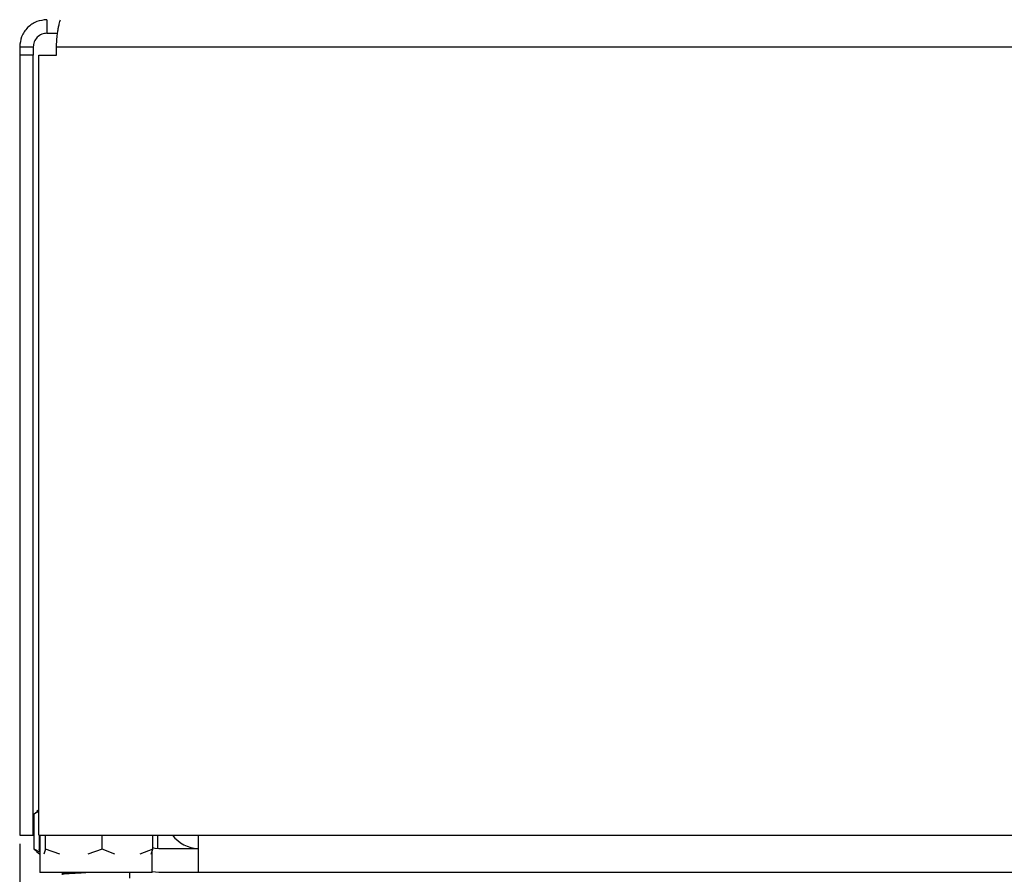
# Model space of a CAD drawing. Header units: millimetres. Extents: x 20 to 19631, y 28 to 16288.
# Tile 15 of 124: x 5260 to 5550, y 1814 to 2065. Entities that reach past the tile are written whole.
import ezdxf

# ---------------------------------------------------------------- set-up
doc = ezdxf.new("R2010")
doc.units = ezdxf.units.MM
doc.header["$LTSCALE"] = 2
doc.layers.add('COMPONENT_GEOMETRY', color=7, linetype='Continuous')
doc.styles.add('SLDTEXTSTYLE0', font='TXT', dxfattribs={"width": 0.75})
doc.dimstyles.new('SLDDIMSTYLE1', dxfattribs={"dimtxt": 100, "dimasz": 6.604, "dimexe": 0, "dimexo": 0.0625, "dimgap": 25, "dimtad": 0, "dimtih": 1, "dimtoh": 1, "dimdec": 1, "dimrnd": 1e-09, "dimzin": 12, "dimdsep": 46, "dimtxsty": 'SLDTEXTSTYLE0', "dimsah": 1, "dimcen": 0.09, "dimadec": 0, "dimazin": 3, "dimtfac": 1, "dimtdec": 1, "dimtofl": 0, "dimtmove": 0, "dimatfit": 3, "dimfxl": 1, "dimfrac": 2, "dimtolj": 1, "dimtzin": 12, "dimarcsym": 0})

# ---------------------------------------------------------------- blocks, each defined once
blk = doc.blocks.new('_D_3')
at = {"layer": 'COMPONENT_GEOMETRY', "color": 7}
for p, q in [((5259.93, 1822.95), (5259.93, 1411.64)), ((7075.93, 1822.95), (7075.93, 1411.64)), ((5930.92, 1562.02), (5900.45, 1562.02)), ((5900.45, 1562.02), (5900.45, 1403.27)), ((6404.95, 1562.02), (6435.42, 1562.02)), ((6435.42, 1562.02), (6435.42, 1403.27)), ((5259.93, 1417.99), (5849.7, 1417.99)), ((7075.93, 1417.99), (6486.17, 1417.99)), ((5900.45, 1403.27), (5930.92, 1403.27)), ((6435.42, 1403.27), (6404.95, 1403.27))]:
    blk.add_line(p, q, dxfattribs=at)
for points in [[(5259.93, 1417.99), (5266.54, 1416.98), (5266.54, 1419.01)], [(7075.93, 1417.99), (7069.33, 1419.01), (7069.33, 1416.98)]]:
    blk.add_solid(points, dxfattribs=at)
at = {"layer": 'COMPONENT_GEOMETRY', "color": 7, "char_height": 100, "attachment_point": 1, "style": 'SLDTEXTSTYLE0'}
for s, insert in [('2\'11.75"', (5930.92, 1532.18)), ('908mm', (5932.1, 1382.56))]:
    blk.add_mtext(s, dxfattribs=dict(at, insert=insert))

msp = doc.modelspace()

# ---------------------------------------------------------------- linework, layer by layer
at = {"color": 7, "linetype": 'Continuous', "lineweight": 25}
for p, q in [((5267.93, 2065.49), (5267.93, 2061.49)), ((5267.93, 2061.49), (5271.08, 2061.49)), ((5259.93, 2057.49), (5263.93, 2057.49)), ((5259.93, 2057.49), (5259.93, 2055.09)), ((5263.93, 2057.49), (5263.93, 2055.09)), ((5270.76, 2057.49), (7065.1, 2057.49)), ((5270.76, 2055.09), (5270.76, 2057.49)), ((5259.93, 2055.09), (5259.93, 1825.49)), ((5263.93, 2055.09), (5259.93, 2055.09)), ((5263.93, 1825.49), (5263.93, 2055.09)), ((5265.56, 1825.49), (5265.56, 2055.09)), ((5265.56, 2055.09), (5270.76, 2055.09)), ((5265.56, 1832.5), (5264.15, 1831.76)), ((5264.15, 1831.76), (5265, 1832.39)), ((5264.15, 1821.35), (5264.15, 1831.76)), ((5265.56, 1832.93), (5264.95, 1832.46)), ((5259.93, 1825.49), (5263.93, 1825.49)), ((5265.56, 1825.49), (7070.3, 1825.49)), ((5265.7, 1825.49), (5265.7, 1821.35)), ((5265.89, 1825.49), (5265.89, 1814.49)), ((5267.49, 1821.35), (5267.49, 1825.49)), ((5284.19, 1821.35), (5284.19, 1825.49)), ((5299.09, 1821.35), (5299.09, 1825.49)), ((5300.63, 1821.5), (5300.63, 1825.49)), ((5312.43, 1825.49), (5312.43, 1814.49)), ((5264.15, 1821.35), (5264.96, 1820.75)), ((5266.01, 1820.38), (5264.15, 1821.35)), ((5264.91, 1820.68), (5265.89, 1819.92)), ((5265.89, 1820.74), (5265.7, 1821.35)), ((5267.49, 1821.35), (5267.03, 1819.93)), ((5271.74, 1819.93), (5267.49, 1821.35)), ((5284.19, 1821.35), (5279.94, 1819.93)), ((5287.98, 1819.93), (5284.19, 1821.35)), ((5299.09, 1821.35), (5295.3, 1819.93)), ((5298.63, 1819.93), (5299.09, 1821.35)), ((5298.89, 1814.49), (5298.89, 1820.74)), ((5312.43, 1821.49), (5300.93, 1821.49)), ((5298.89, 1814.49), (5265.89, 1814.49)), ((5272.39, 1814.49), (5272.39, 1814.13)), ((5292.39, 1812.82), (5292.39, 1814.49)), ((5300.93, 1814.49), (5298.89, 1814.65)), ((5312.43, 1814.49), (5300.93, 1814.49)), ((7023.43, 1814.49), (5312.43, 1814.49))]:
    msp.add_line(p, q, dxfattribs=at)
at = {"color": 7, "linetype": 'Continuous', "lineweight": 25, "flags": 128}
msp.add_lwpolyline([(5300.93, 1821.49), (5299.76, 1821.61), (5299.09, 1821.78)], dxfattribs=at)
at = {"color": 7, "linetype": 'Continuous', "lineweight": 25}
msp.add_arc((5312.93, 1831.49), 10, 216.8699, 267.134, dxfattribs=at)
for points, knots in [([(5267.93, 2065.49), (5266.92, 2065.38), (5265.36, 2065.21), (5263.5, 2064.21), (5262.24, 2063.19), (5261.21, 2061.92), (5260.21, 2060.07), (5260.04, 2058.51), (5259.93, 2057.49)], [0, 0, 0, 0, 0.2411651, 0.3695163, 0.5, 0.6304837, 0.7588349, 1, 1, 1, 1]), ([(5270.76, 2057.49), (5270.8, 2058.51), (5270.87, 2060.07), (5271.13, 2061.92), (5271.35, 2063.19), (5271.56, 2064.21), (5271.82, 2065.21), (5271.89, 2065.38), (5271.93, 2065.49)], [0, 0, 0, 0, 0.241165, 0.369516, 0.5, 0.630484, 0.758835, 1, 1, 1, 1]), ([(5267.93, 2061.49), (5267.68, 2061.48), (5267.17, 2061.45), (5266.16, 2061.14), (5265.03, 2060.4), (5264.28, 2059.26), (5263.98, 2058.25), (5263.95, 2057.74), (5263.93, 2057.49)], [0, 0, 0, 0, 0.1166597, 0.2403658, 0.5, 0.7596342, 0.8833403, 1, 1, 1, 1]), ([(5277.58, 1814.49), (5276.74, 1814.45), (5275.04, 1814.37), (5273.32, 1814.25), (5272.38, 1814.15), (5272.39, 1814.09), (5272.39, 1814.07)], [0, 0, 0, 0, 0.290698, 0.586932, 0.883551, 1, 1, 1, 1]), ([(5273.95, 1814.36), (5273.35, 1814.3), (5272.56, 1814.23), (5272.48, 1814.17), (5272.47, 1814.15)], [0, 0, 0, 0, 0.758284, 1, 1, 1, 1]), ([(5272.58, 1813.97), (5272.53, 1813.99), (5272.38, 1814.07), (5273.31, 1814.15), (5273.95, 1814.2)], [0, 0, 0, 0, 0.306792, 1, 1, 1, 1]), ([(5276.14, 1814.49), (5275.81, 1814.47), (5274.95, 1814.43), (5274.33, 1814.39), (5273.95, 1814.36)], [0, 0, 0, 0, 0.393814, 1, 1, 1, 1]), ([(5273.95, 1814.2), (5274.34, 1814.23), (5275.12, 1814.28), (5276.88, 1814.38), (5278.46, 1814.45), (5279.37, 1814.49)], [0, 0, 0, 0, 0.281696, 0.583234, 1, 1, 1, 1]), ([(5272.33, 1814), (5272.33, 1814), (5272.31, 1814), (5272.36, 1813.99), (5272.39, 1813.99)], [0, 0, 0, 0, 0.415415, 1, 1, 1, 1])]:
    msp.add_open_spline(points, degree=3, knots=knots, dxfattribs=at)

# ---------------------------------------------------------------- dimensions: what is measured, and where the dimension line sits
at = {"layer": 'COMPONENT_GEOMETRY', "color": 7}
dim = msp.add_linear_dim(base=(7075.93, 1417.99), p1=(5259.93, 1825.49), p2=(7075.93, 1825.49), dimstyle='SLDDIMSTYLE1', dxfattribs=at)
dim.commit()
dim.dimension.update_dxf_attribs({"geometry": '_D_3', "text_midpoint": (6167.93, 1417.99), "dimtype": 160})

doc.saveas('drawing.dxf')
